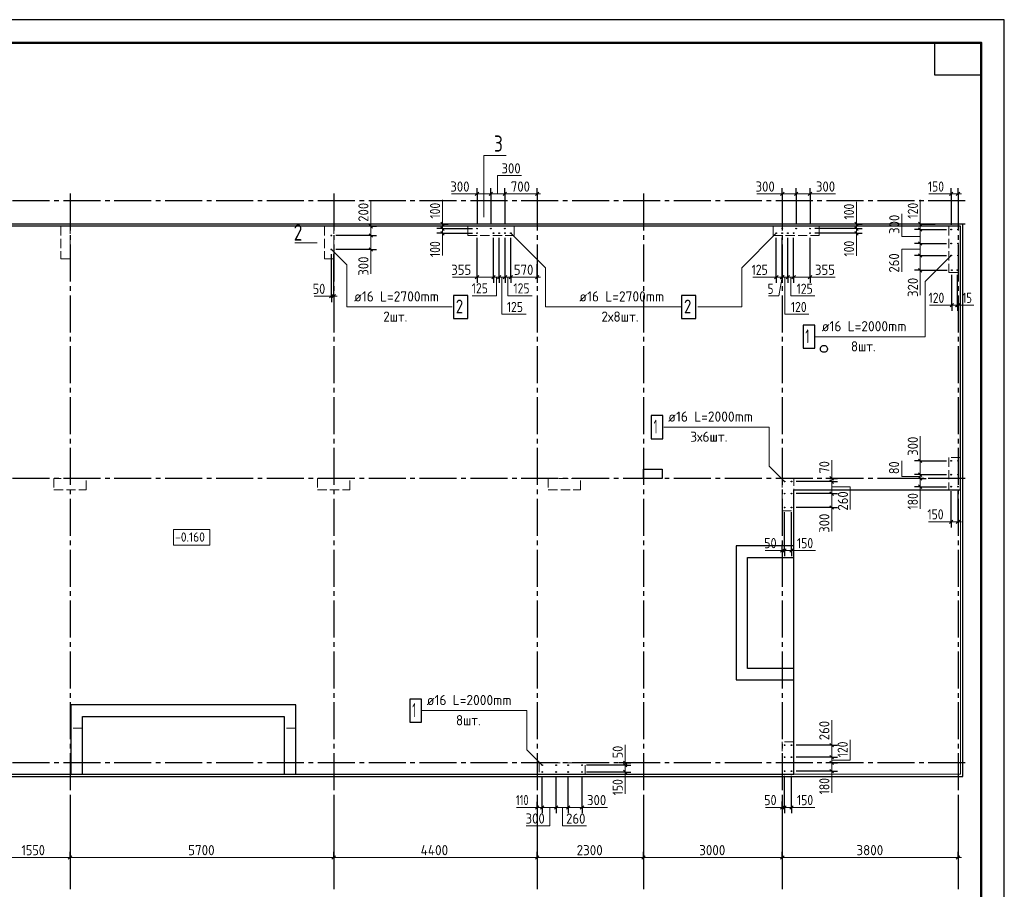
# Model space of a CAD drawing. Header units: millimetres. Extents: x 0 to 42000, y 0 to 29700.
# Tile 4 of 4: x 20711 to 42000, y 10896 to 29700. Entities that reach past the tile are written whole.
import ezdxf

# ---------------------------------------------------------------- set-up
doc = ezdxf.new("R2010")
doc.units = ezdxf.units.MM
doc.linetypes.add('______2', pattern=[270, 200, -70])
doc.linetypes.add('______5', pattern=[1100, 800, -100, 100, -100])
for name, color, linetype, lineweight in [('Standard', 7, 'Continuous', 25), ('Выпуски арматуры Г-обр.', 52, 'Continuous', 25), ('Выпуски ДОП Г-обр.', 52, 'Continuous', 25), ('ЖБ Перекрытие верхний уровень', 7, '______2', 25), ('ЖБ Перекрытие нижний уровень с отделкой', 7, '______2', 25), ('ЖБ Пилон', 7, 'Continuous', 35), ('Общий01', 7, 'Continuous', 13), ('Позиционная метка номер позиции', 7, 'Continuous', 13), ('Размерная линия_ общее', 7, 'Continuous', 13), ('Текст_ общее', 7, 'Continuous', 25)]:
    doc.layers.add(name, color=color, linetype=linetype, lineweight=lineweight)
doc.layers.add('Оси', color=7, linetype='______5', true_color=0x656565)
doc.styles.add('ISOCPEUR', font='txt')

msp = doc.modelspace()

# ---------------------------------------------------------------- linework, layer by layer
at = {"layer": 'Standard', "color": 7, "linetype": 'Continuous', "lineweight": 35, "transparency": 33554687}
for p, q in [((41500, 27600), (41500, 20500)), ((41500, 27200), (41500, 20100))]:
    msp.add_line(p, q, dxfattribs=at)
at = {"layer": 'Standard', "color": 7, "linetype": 'Continuous', "lineweight": 50, "transparency": 33554687}
msp.add_line((41500, 27100), (41500, 23200), dxfattribs=at)
at = {"layer": 'Standard', "color": 7, "linetype": 'Continuous', "lineweight": 13, "transparency": 33554687}
for p, q in [((30747, 25430), (30747, 26763)), ((31230, 26763), (30747, 26763)), ((28303, 25232), (28303, 25772)), ((29852, 25282), (29852, 25802)), ((30050, 25932), (30600, 25932)), ((36650, 25932), (37200, 25932)), ((37800, 25932), (38350, 25932)), ((38803, 25282), (38803, 25762)), ((40182, 25282), (40182, 25802)), ((40850, 25932), (40370, 25932)), ((29852, 25082), (29852, 24602)), ((38803, 25082), (38803, 24592)), ((27146, 24874), (26663, 24874)), ((28303, 24732), (28303, 24202)), ((40182, 24282), (40182, 23742)), ((30600, 24132), (30070, 24132)), ((37070, 24132), (36560, 24132)), ((37800, 24132), (38340, 24132)), ((27450, 23720), (27080, 23720)), ((40865, 23526), (40385, 23526)), ((41000, 23526), (41340, 23526)), ((40182, 20162), (40182, 20692)), ((38268, 19782), (38268, 20172)), ((40182, 19602), (40182, 19122)), ((38268, 19152), (38268, 18642)), ((40850, 18844), (40360, 18844)), ((37200, 18221), (36830, 18221)), ((37400, 18221), (37920, 18221)), ((38268, 14012), (38268, 14552)), ((33801, 13632), (33801, 14022)), ((33801, 13432), (33801, 12962)), ((38268, 13452), (38268, 12982)), ((31900, 12665), (31450, 12665)), ((32870, 12665), (33420, 12665)), ((37200, 12665), (36840, 12665)), ((37400, 12665), (37900, 12665))]:
    msp.add_line(p, q, dxfattribs=at)
at = {"layer": 'Standard', "color": 7, "linetype": 'Continuous', "lineweight": 18, "transparency": 33554687}
for p, q in [((4250, 25232), (41050, 25232)), ((4250, 25232), (41050, 25232)), ((41050, 25232), (41050, 19532)), ((41050, 25232), (41050, 19532)), ((38029, 22606), (38025, 22590)), ((38029, 22606), (38025, 22590)), ((38025, 22590), (38025, 22573)), ((38025, 22590), (38025, 22573)), ((38025, 22573), (38029, 22557)), ((38025, 22573), (38029, 22557)), ((38036, 22622), (38029, 22606)), ((38036, 22622), (38029, 22606)), ((38047, 22635), (38036, 22622)), ((38047, 22635), (38036, 22622)), ((38060, 22645), (38047, 22635)), ((38060, 22645), (38047, 22635)), ((38075, 22653), (38060, 22645)), ((38075, 22653), (38060, 22645)), ((38091, 22656), (38075, 22653)), ((38091, 22656), (38075, 22653)), ((38108, 22656), (38091, 22656)), ((38108, 22656), (38091, 22656)), ((38125, 22653), (38108, 22656)), ((38125, 22653), (38108, 22656)), ((38140, 22645), (38125, 22653)), ((38140, 22645), (38125, 22653)), ((38153, 22635), (38140, 22645)), ((38153, 22635), (38140, 22645)), ((38164, 22622), (38153, 22635)), ((38164, 22622), (38153, 22635)), ((38171, 22606), (38164, 22622)), ((38171, 22606), (38164, 22622)), ((38175, 22590), (38171, 22606)), ((38175, 22590), (38171, 22606)), ((38171, 22557), (38175, 22573)), ((38171, 22557), (38175, 22573)), ((38175, 22573), (38175, 22590)), ((38175, 22573), (38175, 22590)), ((38029, 22557), (38036, 22542)), ((38029, 22557), (38036, 22542)), ((38036, 22542), (38047, 22528)), ((38036, 22542), (38047, 22528)), ((38047, 22528), (38060, 22518)), ((38047, 22528), (38060, 22518)), ((38060, 22518), (38075, 22511)), ((38060, 22518), (38075, 22511)), ((38075, 22511), (38091, 22507)), ((38075, 22511), (38091, 22507)), ((38091, 22507), (38108, 22507)), ((38091, 22507), (38108, 22507)), ((38108, 22507), (38125, 22511)), ((38108, 22507), (38125, 22511)), ((38125, 22511), (38140, 22518)), ((38125, 22511), (38140, 22518)), ((38140, 22518), (38153, 22528)), ((38140, 22518), (38153, 22528)), ((38153, 22528), (38164, 22542)), ((38153, 22528), (38164, 22542)), ((38164, 22542), (38171, 22557)), ((38164, 22542), (38171, 22557)), ((34200, 19982), (34200, 19782)), ((34600, 19982), (34200, 19982)), ((34200, 19982), (34200, 19782)), ((34600, 19982), (34200, 19982)), ((34600, 19782), (34600, 19982)), ((34600, 19782), (34600, 19982)), ((34200, 19782), (34600, 19782)), ((34200, 19782), (34600, 19782)), ((37450, 19532), (37450, 18072)), ((41050, 19532), (37450, 19532)), ((37450, 19532), (37450, 18072)), ((41050, 19532), (37450, 19532)), ((36450, 18072), (36450, 15672)), ((37450, 18072), (36450, 18072)), ((36450, 18072), (36450, 15672)), ((37450, 18072), (36450, 18072)), ((36450, 15672), (37450, 15672)), ((36450, 15672), (37450, 15672)), ((37450, 15672), (37450, 13382)), ((37450, 15672), (37450, 13382)), ((22070, 14632), (22070, 13382)), ((26430, 14632), (22070, 14632)), ((22070, 14632), (22070, 13382)), ((26430, 14632), (22070, 14632)), ((26430, 13382), (26430, 14632)), ((26430, 13382), (26430, 14632)), ((22070, 13382), (12350, 13382)), ((22070, 13382), (12350, 13382)), ((37450, 13382), (26430, 13382)), ((37450, 13382), (26430, 13382))]:
    msp.add_line(p, q, dxfattribs=at)
at = {"layer": 'Standard', "color": 7, "linetype": 'Continuous', "lineweight": 25, "transparency": 33554687}
for points in [[(0, 0), (42000, 0), (42000, 29700), (0, 29700), (0, 0)], [(41500, 29200), (41500, 28500), (40500, 28500), (40500, 29200), (41500, 29200)]]:
    msp.add_lwpolyline(points, close=True, dxfattribs=at)
at = {"layer": 'Standard', "color": 7, "linetype": 'Continuous', "lineweight": 50, "transparency": 33554687}
msp.add_lwpolyline([(2000, 29200), (41500, 29200), (41500, 500), (2000, 500), (2000, 29200)], close=True, dxfattribs=at)
at = {"layer": 'Standard', "color": 251, "linetype": 'Continuous', "lineweight": 18, "true_color": 0x656565, "transparency": 33554687}
msp.add_lwpolyline([(41500, 29200), (2000, 29200), (2000, 6000), (41500, 6000), (41500, 29200)], dxfattribs=at)
at = {"layer": 'Standard', "color": 7, "linetype": 'Continuous', "lineweight": 13, "transparency": 33554687}
for points in [[(31044, 25932), (31044, 26332), (31564, 26332)], [(40182, 25010), (39782, 25010), (39782, 25500)], [(40182, 24738), (39782, 24738), (39782, 24248)], [(31017, 24132), (31017, 23732), (30497, 23732)], [(31139, 24132), (31139, 23332), (31659, 23332)], [(31269, 24132), (31269, 23732), (31789, 23732)], [(37197, 24132), (37124, 23732), (36904, 23732)], [(37255, 24132), (37255, 23332), (37775, 23332)], [(37385, 24132), (37385, 23732), (37905, 23732)], [(40182, 19823), (39782, 19823), (39782, 20163)], [(38268, 19599), (38668, 19599), (38668, 19109)], [(38268, 13689), (38668, 13689), (38668, 14129)], [(32174, 12665), (32174, 12265), (31664, 12265)], [(32445, 12665), (32445, 12265), (32965, 12265)]]:
    msp.add_lwpolyline(points, dxfattribs=at)
at = {"layer": 'Standard', "color": 254, "linetype": 'Continuous', "lineweight": 25, "true_color": 0xc4c4ff, "transparency": 33554687}
msp.add_lwpolyline([(4220, 13332), (41100, 13332), (41100, 25282), (4220, 25282), (4220, 13332)], dxfattribs=at)
at = {"layer": 'Standard', "color": 251, "linetype": 'Continuous', "lineweight": 13, "true_color": 0x656565, "transparency": 33554687}
msp.add_lwpolyline([(4250, 13382), (41050, 13382), (41050, 25232), (4250, 25232), (4250, 13382)], dxfattribs=at)
msp.add_lwpolyline([(4250, 13382), (41050, 13382), (41050, 25232), (4250, 25232), (4250, 13382)], dxfattribs=at)
at = {"layer": 'Выпуски арматуры Г-обр.', "color": 7, "linetype": 'Continuous', "lineweight": 25, "transparency": 33554687}
for points in [[(37650, 22595), (37900, 22595), (37900, 23095), (37650, 23095), (37650, 22595)], [(34367, 20640), (34617, 20640), (34617, 21140), (34367, 21140), (34367, 20640)], [(29148, 14510), (29398, 14510), (29398, 15010), (29148, 15010), (29148, 14510)]]:
    msp.add_lwpolyline(points, dxfattribs=at)
for centre in [(40850, 25162), (41000, 25162), (40850, 24862), (41000, 24862), (40850, 24602), (41000, 24602), (40865, 24282), (40985, 24282), (40850, 20162), (41000, 20162), (40850, 19862), (41000, 19862), (37250, 19712), (37400, 19712), (40850, 19602), (41000, 19602), (37250, 19452), (37400, 19452), (37250, 19152), (37400, 19152), (37250, 14012), (37400, 14012), (37250, 13752), (37400, 13752), (32010, 13582), (32010, 13432), (32310, 13582), (32310, 13432), (32570, 13582), (32570, 13432), (32870, 13582), (32870, 13432), (37250, 13452), (37400, 13452)]:
    msp.add_circle(centre, 8, dxfattribs=at)
at = {"layer": 'Выпуски ДОП Г-обр.', "color": 7, "linetype": 'Continuous', "lineweight": 25, "transparency": 33554687}
for points in [[(30090, 23238), (30400, 23238), (30400, 23738), (30090, 23738), (30090, 23238)], [(35024, 23238), (35334, 23238), (35334, 23738), (35024, 23738), (35024, 23238)]]:
    msp.add_lwpolyline(points, dxfattribs=at)
for centre in [(30600, 25182), (30900, 25182), (31200, 25182), (37200, 25182), (37500, 25182), (37800, 25182), (27450, 25032), (30600, 25082), (30955, 25082), (31080, 25082), (31205, 25082), (31330, 25082), (37070, 25082), (37195, 25082), (37320, 25082), (37445, 25082), (37800, 25082), (27450, 24732)]:
    msp.add_circle(centre, 8, dxfattribs=at)
at = {"layer": 'ЖБ Перекрытие верхний уровень', "color": 7, "linetype": 'Continuous', "lineweight": 25, "transparency": 33554687}
for p, q in [((41050, 25232), (4250, 25232)), ((41050, 19532), (41050, 25232)), ((38025, 22590), (38029, 22606)), ((38025, 22573), (38025, 22590)), ((38029, 22557), (38025, 22573)), ((38029, 22606), (38036, 22622)), ((38036, 22622), (38047, 22635)), ((38047, 22635), (38060, 22645)), ((38060, 22645), (38075, 22653)), ((38075, 22653), (38091, 22656)), ((38091, 22656), (38108, 22656)), ((38108, 22656), (38125, 22653)), ((38125, 22653), (38140, 22645)), ((38140, 22645), (38153, 22635)), ((38153, 22635), (38164, 22622)), ((38164, 22622), (38171, 22606)), ((38171, 22606), (38175, 22590)), ((38175, 22573), (38171, 22557)), ((38175, 22590), (38175, 22573)), ((38036, 22542), (38029, 22557)), ((38047, 22528), (38036, 22542)), ((38060, 22518), (38047, 22528)), ((38075, 22511), (38060, 22518)), ((38091, 22507), (38075, 22511)), ((38108, 22507), (38091, 22507)), ((38125, 22511), (38108, 22507)), ((38140, 22518), (38125, 22511)), ((38153, 22528), (38140, 22518)), ((38164, 22542), (38153, 22528)), ((38171, 22557), (38164, 22542)), ((34200, 19782), (34200, 19982)), ((34200, 19982), (34600, 19982)), ((34600, 19982), (34600, 19782)), ((34600, 19782), (34200, 19782)), ((37450, 18072), (37450, 19532)), ((37450, 19532), (41050, 19532)), ((36450, 15672), (36450, 18072)), ((36450, 18072), (37450, 18072)), ((37450, 15672), (36450, 15672)), ((37450, 13382), (37450, 15672)), ((22070, 13382), (22070, 14632)), ((22070, 14632), (26430, 14632)), ((26430, 14632), (26430, 13382)), ((12350, 13382), (22070, 13382)), ((26430, 13382), (37450, 13382))]:
    msp.add_line(p, q, dxfattribs=at)
at = {"layer": 'ЖБ Перекрытие нижний уровень с отделкой', "color": 7, "linetype": 'Continuous', "lineweight": 25, "transparency": 33554687}
for p, q in [((37450, 18322), (36200, 18322)), ((36200, 18322), (36200, 15422)), ((37450, 15422), (37450, 18322)), ((36200, 15422), (37450, 15422)), ((26680, 14882), (21820, 14882)), ((21820, 14882), (21820, 13382)), ((26680, 13382), (26680, 14882)), ((21820, 13382), (26680, 13382))]:
    msp.add_line(p, q, dxfattribs=at)
at = {"layer": 'ЖБ Пилон', "color": 250, "linetype": '______2', "lineweight": 13, "true_color": 0x3b3b3b, "transparency": 33554687}
for p, q in [((21800, 25232), (21600, 25232)), ((21600, 25232), (21600, 24532)), ((21800, 24532), (21800, 25232)), ((27500, 25232), (27300, 25232)), ((27300, 25232), (27300, 24532)), ((27500, 24532), (27500, 25232)), ((30400, 25232), (30400, 25032)), ((31400, 25232), (30400, 25232)), ((31400, 25032), (31400, 25232)), ((37000, 25232), (37000, 25032)), ((38000, 25232), (37000, 25232)), ((38000, 25032), (38000, 25232)), ((41050, 25232), (40800, 25232)), ((40800, 25232), (40800, 24232)), ((41050, 24232), (41050, 25232)), ((30400, 25032), (31400, 25032)), ((37000, 25032), (38000, 25032)), ((21600, 24532), (21800, 24532)), ((27300, 24532), (27500, 24532)), ((40800, 24232), (41050, 24232)), ((41050, 20232), (40800, 20232)), ((40800, 20232), (40800, 19532)), ((41050, 19532), (41050, 20232)), ((21450, 19782), (21450, 19532)), ((22150, 19782), (21450, 19782)), ((22150, 19532), (22150, 19782)), ((27150, 19782), (27150, 19532)), ((27850, 19782), (27150, 19782)), ((27850, 19532), (27850, 19782)), ((32140, 19782), (32140, 19532)), ((32840, 19782), (32140, 19782)), ((32840, 19532), (32840, 19782)), ((37450, 19782), (37200, 19782)), ((37200, 19782), (37200, 19082)), ((37450, 19082), (37450, 19782)), ((21450, 19532), (22150, 19532)), ((27150, 19532), (27850, 19532)), ((32140, 19532), (32840, 19532)), ((40800, 19532), (41050, 19532)), ((37200, 19082), (37450, 19082)), ((22070, 14382), (21820, 14382)), ((21820, 14382), (21820, 13382)), ((22070, 13382), (22070, 14382)), ((26680, 14382), (26430, 14382)), ((26430, 14382), (26430, 13382)), ((26680, 13382), (26680, 14382)), ((37450, 14082), (37200, 14082)), ((37200, 14082), (37200, 13382)), ((37450, 13382), (37450, 14082)), ((31940, 13632), (31940, 13382)), ((32940, 13632), (31940, 13632)), ((32940, 13382), (32940, 13632)), ((21820, 13382), (22070, 13382)), ((26430, 13382), (26680, 13382)), ((31940, 13382), (32940, 13382)), ((37200, 13382), (37450, 13382))]:
    msp.add_line(p, q, dxfattribs=at)
at = {"layer": 'Общий01', "color": 7, "linetype": 'Continuous', "lineweight": 18, "transparency": 33554687}
msp.add_lwpolyline([(24039, 18340), (24826, 18340), (24826, 18673), (24039, 18673), (24039, 18340)], dxfattribs=at)
at = {"layer": 'Оси', "color": 8, "linetype": '______5', "lineweight": -3, "transparency": 33554687}
for p, q in [((41157, 25782), (3764, 25782)), ((21800, 25939), (21800, 12896)), ((27500, 25939), (27500, 12896)), ((31900, 25939), (31900, 12896)), ((34200, 25939), (34200, 12896)), ((37200, 25939), (37200, 12896)), ((41000, 25939), (41000, 12896)), ((41157, 25282), (3764, 25282)), ((41157, 19782), (3764, 19782)), ((41157, 13632), (3764, 13632))]:
    msp.add_line(p, q, dxfattribs=at)
at = {"layer": 'Оси', "color": 7, "linetype": 'Continuous', "lineweight": 25, "transparency": 33554687}
for p, q in [((21800, 12896), (21800, 10896)), ((27500, 12896), (27500, 10896)), ((31900, 12896), (31900, 10896)), ((34200, 12896), (34200, 10896)), ((37200, 12896), (37200, 10896)), ((41000, 12896), (41000, 10896))]:
    msp.add_line(p, q, dxfattribs=at)
at = {"layer": 'Позиционная метка номер позиции', "color": 7, "linetype": 'Continuous', "lineweight": 13, "transparency": 33554687}
for points in [[(31330, 25082), (32078, 24334), (32078, 23488), (35007, 23488)], [(37070, 25082), (36322, 24334), (36322, 23488), (35373, 23488)], [(27450, 24732), (27783, 24398), (27783, 23488), (30062, 23488)], [(40850, 24602), (40288, 24040), (40288, 22845), (37919, 22845)], [(37250, 19712), (36917, 20045), (36917, 20890), (34638, 20890)], [(32010, 13582), (31677, 13915), (31677, 14760), (29398, 14760)]]:
    msp.add_lwpolyline(points, dxfattribs=at)
at = {"layer": 'Размерная линия_ общее', "color": 253, "linetype": 'Continuous', "lineweight": -3, "true_color": 0xa0a0a0, "transparency": 33554687}
for p, q in [((30600, 25932), (30600, 26057)), ((30900, 25932), (30900, 26057)), ((31200, 25932), (31200, 26057)), ((31900, 25932), (31900, 26057)), ((37200, 25932), (37200, 26057)), ((37500, 25932), (37500, 26057)), ((37800, 25932), (37800, 26057)), ((40850, 25932), (40850, 26057)), ((41000, 25932), (41000, 26057)), ((30600, 25932), (30600, 25807)), ((30600, 25932), (30600, 25282)), ((30900, 25932), (30900, 25807)), ((30900, 25932), (30900, 25282)), ((31200, 25932), (31200, 25807)), ((31200, 25932), (31200, 25282)), ((31900, 25932), (31900, 25807)), ((31900, 25932), (31900, 25932)), ((37200, 25932), (37200, 25807)), ((37200, 25932), (37200, 25282)), ((37500, 25932), (37500, 25807)), ((37500, 25932), (37500, 25282)), ((37800, 25932), (37800, 25807)), ((37800, 25932), (37800, 25282)), ((40850, 25932), (40850, 25807)), ((40850, 25932), (40850, 25262)), ((41000, 25932), (41000, 25807)), ((41000, 25932), (41000, 25262)), ((28303, 25232), (28178, 25232)), ((28303, 25232), (28428, 25232)), ((28303, 25232), (28303, 25232)), ((29852, 25282), (29727, 25282)), ((29852, 25182), (29727, 25182)), ((29852, 25282), (29977, 25282)), ((29852, 25282), (29875, 25282)), ((29852, 25182), (29977, 25182)), ((29852, 25182), (30500, 25182)), ((38803, 25282), (38678, 25282)), ((38803, 25182), (38678, 25182)), ((38803, 25282), (38928, 25282)), ((38803, 25282), (38803, 25282)), ((38803, 25182), (38928, 25182)), ((40182, 25282), (40057, 25282)), ((40182, 25162), (40057, 25162)), ((40182, 25282), (40307, 25282)), ((40182, 25282), (40503, 25282)), ((40182, 25162), (40307, 25162)), ((40182, 25162), (40750, 25162)), ((28303, 25032), (28178, 25032)), ((28303, 25032), (28428, 25032)), ((29852, 25082), (29727, 25082)), ((29852, 25082), (29977, 25082)), ((29852, 25082), (30500, 25082)), ((38803, 25082), (38678, 25082)), ((38803, 25082), (38928, 25082)), ((28303, 24732), (28178, 24732)), ((28303, 24732), (28428, 24732)), ((40182, 24862), (40057, 24862)), ((40182, 24862), (40307, 24862)), ((40182, 24862), (40750, 24862)), ((40182, 24602), (40057, 24602)), ((40182, 24602), (40307, 24602)), ((40182, 24602), (40750, 24602)), ((31900, 24132), (31900, 24410)), ((40182, 24282), (40057, 24282)), ((40182, 24282), (40307, 24282)), ((40182, 24282), (40765, 24282)), ((30600, 24132), (30600, 24257)), ((30600, 24132), (30600, 24007)), ((30955, 24132), (30955, 24257)), ((30955, 24132), (30955, 24007)), ((31080, 24132), (31080, 24257)), ((31080, 24132), (31080, 24007)), ((31205, 24132), (31205, 24257)), ((31205, 24132), (31205, 24007)), ((31330, 24132), (31330, 24257)), ((31330, 24132), (31330, 24007)), ((31900, 24132), (31900, 24257)), ((31900, 24132), (31900, 24007)), ((37070, 24132), (37070, 24257)), ((37070, 24132), (37070, 24007)), ((37195, 24132), (37195, 24257)), ((37195, 24132), (37195, 24007)), ((37200, 24132), (37200, 24257)), ((37200, 24132), (37200, 24007)), ((37200, 24132), (37200, 24132)), ((37320, 24132), (37320, 24257)), ((37320, 24132), (37320, 24007)), ((37445, 24132), (37445, 24257)), ((37445, 24132), (37445, 24007)), ((37800, 24132), (37800, 24257)), ((37800, 24132), (37800, 24007)), ((27450, 23720), (27450, 23845)), ((27500, 23720), (27500, 23845)), ((27450, 23720), (27450, 23595)), ((27500, 23720), (27500, 23595)), ((40865, 23526), (40865, 23651)), ((40985, 23526), (40985, 23651)), ((41000, 23526), (41000, 23651)), ((40865, 23526), (40865, 23401)), ((40985, 23526), (40985, 23401)), ((41000, 23526), (41000, 23401)), ((41000, 23526), (41000, 23526)), ((40182, 20162), (40057, 20162)), ((40182, 20162), (40307, 20162)), ((40182, 20162), (40750, 20162)), ((40182, 19862), (40057, 19862)), ((40182, 19862), (40307, 19862)), ((40182, 19862), (40750, 19862)), ((38268, 19782), (38143, 19782)), ((38268, 19712), (38143, 19712)), ((38268, 19782), (38393, 19782)), ((38268, 19712), (38393, 19712)), ((40182, 19782), (40057, 19782)), ((40182, 19602), (40057, 19602)), ((40182, 19782), (40307, 19782)), ((40182, 19782), (40182, 19782)), ((40182, 19602), (40307, 19602)), ((40182, 19602), (40750, 19602)), ((38268, 19452), (38143, 19452)), ((38268, 19452), (38393, 19452)), ((40850, 18844), (40850, 19502)), ((41000, 18844), (41000, 19502)), ((38268, 19152), (38143, 19152)), ((38268, 19152), (38393, 19152)), ((40850, 18844), (40850, 18969)), ((41000, 18844), (41000, 18969)), ((40850, 18844), (40850, 18719)), ((41000, 18844), (41000, 18719)), ((37200, 18221), (37200, 18346)), ((37250, 18221), (37250, 18346)), ((37400, 18221), (37400, 18346)), ((37200, 18221), (37200, 18096)), ((37200, 18221), (37200, 18221)), ((37250, 18221), (37250, 18096)), ((37400, 18221), (37400, 18096)), ((38268, 14012), (38143, 14012)), ((38268, 14012), (38393, 14012)), ((33801, 13632), (33676, 13632)), ((33801, 13632), (33926, 13632)), ((33801, 13632), (33821, 13632)), ((38268, 13752), (38143, 13752)), ((38268, 13632), (38143, 13632)), ((38268, 13752), (38393, 13752)), ((38268, 13632), (38393, 13632)), ((38268, 13632), (38268, 13632)), ((33801, 13582), (33676, 13582)), ((33801, 13432), (33676, 13432)), ((33801, 13582), (33926, 13582)), ((33801, 13432), (33926, 13432)), ((38268, 13452), (38143, 13452)), ((38268, 13452), (38393, 13452)), ((31900, 12665), (31900, 12790)), ((32010, 12665), (32010, 12790)), ((32310, 12665), (32310, 12790)), ((32570, 12665), (32570, 12790)), ((32870, 12665), (32870, 12790)), ((37200, 12665), (37200, 12790)), ((37250, 12665), (37250, 12790)), ((37400, 12665), (37400, 12790)), ((31900, 12665), (31900, 12540)), ((31900, 12665), (31900, 12665)), ((32010, 12665), (32010, 12540)), ((32310, 12665), (32310, 12540)), ((32570, 12665), (32570, 12540)), ((32870, 12665), (32870, 12540)), ((37200, 12665), (37200, 12540)), ((37250, 12665), (37250, 12540)), ((37400, 12665), (37400, 12540)), ((21800, 11582), (21800, 11707)), ((21800, 11582), (21800, 11457)), ((21800, 11582), (21800, 11096)), ((27500, 11582), (27500, 11707)), ((27500, 11582), (27500, 11457)), ((27500, 11582), (27500, 11096)), ((31900, 11582), (31900, 11707)), ((31900, 11582), (31900, 11457)), ((31900, 11582), (31900, 11096)), ((34200, 11582), (34200, 11707)), ((34200, 11582), (34200, 11457)), ((34200, 11582), (34200, 11096)), ((37200, 11582), (37200, 11707)), ((37200, 11582), (37200, 11457)), ((37200, 11582), (37200, 11096)), ((41000, 11582), (41000, 11707)), ((41000, 11582), (41000, 11457)), ((41000, 11582), (41000, 11096))]:
    msp.add_line(p, q, dxfattribs=at)
at = {"layer": 'Размерная линия_ общее', "color": 7, "linetype": 'Continuous', "lineweight": 13, "transparency": 33554687}
for p, q in [((30600, 25932), (30525, 25932)), ((30600, 25932), (30900, 25932)), ((30900, 25932), (31200, 25932)), ((31200, 25932), (31900, 25932)), ((31900, 25932), (31975, 25932)), ((37200, 25932), (37125, 25932)), ((37200, 25932), (37500, 25932)), ((37500, 25932), (37800, 25932)), ((37800, 25932), (37875, 25932)), ((40850, 25932), (40775, 25932)), ((40850, 25932), (41000, 25932)), ((41000, 25932), (41075, 25932)), ((29852, 25282), (29852, 25357)), ((38803, 25282), (38803, 25357)), ((40182, 25282), (40182, 25357)), ((28303, 25232), (28303, 25307)), ((29852, 25182), (29852, 25282)), ((29852, 25082), (29852, 25182)), ((38803, 25182), (38803, 25282)), ((38803, 25082), (38803, 25182)), ((40182, 25282), (40182, 25162)), ((40182, 25162), (40182, 24862)), ((28303, 25032), (28303, 24732)), ((29852, 25082), (29852, 25007)), ((38803, 25082), (38803, 25007)), ((28303, 24732), (28303, 24657)), ((40182, 24862), (40182, 24602)), ((40182, 24602), (40182, 24282)), ((40182, 24282), (40182, 24207)), ((30600, 24132), (30525, 24132)), ((30600, 24132), (30955, 24132)), ((30955, 24132), (31080, 24132)), ((31080, 24132), (31205, 24132)), ((31205, 24132), (31330, 24132)), ((31330, 24132), (31900, 24132)), ((31900, 24132), (31975, 24132)), ((37070, 24132), (36995, 24132)), ((37195, 24132), (37070, 24132)), ((37200, 24132), (37195, 24132)), ((37320, 24132), (37200, 24132)), ((37445, 24132), (37320, 24132)), ((37800, 24132), (37875, 24132)), ((27450, 23720), (27375, 23720)), ((27450, 23720), (27500, 23720)), ((27500, 23720), (27575, 23720)), ((40865, 23526), (40790, 23526)), ((40985, 23526), (40865, 23526)), ((41000, 23526), (40985, 23526)), ((41000, 23526), (41075, 23526)), ((40182, 20162), (40182, 20237)), ((40182, 20162), (40182, 19862)), ((38268, 19782), (38268, 19857)), ((40182, 19862), (40182, 19782)), ((38268, 19782), (38268, 19712)), ((40182, 19782), (40182, 19602)), ((40182, 19602), (40182, 19527)), ((38268, 19452), (38268, 19152)), ((38268, 19152), (38268, 19077)), ((40850, 18844), (40775, 18844)), ((40850, 18844), (41000, 18844)), ((41000, 18844), (41075, 18844)), ((37200, 18221), (37125, 18221)), ((37200, 18221), (37250, 18221)), ((37250, 18221), (37400, 18221)), ((37400, 18221), (37475, 18221)), ((38268, 14012), (38268, 14087)), ((33801, 13632), (33801, 13707)), ((33801, 13582), (33801, 13632)), ((38268, 13752), (38268, 13632)), ((38268, 13632), (38268, 13452)), ((33801, 13432), (33801, 13582)), ((33801, 13432), (33801, 13357)), ((38268, 13452), (38268, 13377)), ((31900, 12665), (31825, 12665)), ((31900, 12665), (32010, 12665)), ((32010, 12665), (32310, 12665)), ((32310, 12665), (32570, 12665)), ((32570, 12665), (32870, 12665)), ((32870, 12665), (32945, 12665)), ((37200, 12665), (37125, 12665)), ((37200, 12665), (37250, 12665)), ((37250, 12665), (37400, 12665)), ((37400, 12665), (37475, 12665)), ((20250, 11582), (21800, 11582)), ((21800, 11582), (27500, 11582)), ((27500, 11582), (31900, 11582)), ((31900, 11582), (34200, 11582)), ((34200, 11582), (37200, 11582)), ((37200, 11582), (41000, 11582)), ((41000, 11582), (41075, 11582))]:
    msp.add_line(p, q, dxfattribs=at)
at = {"layer": 'Размерная линия_ общее', "color": 7, "linetype": 'Continuous', "lineweight": 25, "transparency": 33554687}
for p, q in [((30562, 25895), (30637, 25970)), ((30862, 25895), (30937, 25970)), ((31162, 25895), (31237, 25970)), ((31862, 25895), (31937, 25970)), ((37162, 25895), (37237, 25970)), ((37462, 25895), (37537, 25970)), ((37762, 25895), (37837, 25970)), ((40812, 25895), (40887, 25970)), ((40962, 25895), (41037, 25970)), ((28265, 25269), (28340, 25194)), ((29889, 25244), (29814, 25319)), ((29889, 25144), (29814, 25219)), ((38840, 25244), (38765, 25319)), ((38840, 25144), (38765, 25219)), ((40144, 25319), (40219, 25244)), ((40144, 25199), (40219, 25124)), ((28265, 25069), (28340, 24994)), ((29889, 25044), (29814, 25119)), ((38840, 25044), (38765, 25119)), ((28265, 24769), (28340, 24694)), ((40144, 24899), (40219, 24824)), ((40144, 24639), (40219, 24564)), ((40144, 24319), (40219, 24244)), ((30562, 24094), (30637, 24169)), ((30917, 24094), (30992, 24169)), ((31042, 24094), (31117, 24169)), ((31167, 24094), (31242, 24169)), ((31292, 24094), (31367, 24169)), ((31862, 24094), (31937, 24169)), ((37107, 24169), (37032, 24094)), ((37232, 24169), (37157, 24094)), ((37237, 24169), (37162, 24094)), ((37357, 24169), (37282, 24094)), ((37482, 24169), (37407, 24094)), ((37837, 24169), (37762, 24094)), ((27412, 23682), (27487, 23757)), ((27462, 23682), (27537, 23757)), ((40902, 23563), (40827, 23488)), ((41022, 23563), (40947, 23488)), ((41037, 23563), (40962, 23488)), ((40144, 20199), (40219, 20124)), ((38230, 19819), (38305, 19744)), ((40144, 19899), (40219, 19824)), ((40144, 19819), (40219, 19744)), ((38230, 19749), (38305, 19674)), ((40144, 19639), (40219, 19564)), ((38230, 19489), (38305, 19414)), ((38230, 19189), (38305, 19114)), ((40812, 18806), (40887, 18881)), ((40962, 18806), (41037, 18881)), ((37162, 18184), (37237, 18259)), ((37212, 18184), (37287, 18259)), ((37362, 18184), (37437, 18259)), ((38230, 14049), (38305, 13974)), ((33839, 13594), (33764, 13669)), ((38230, 13789), (38305, 13714)), ((38230, 13669), (38305, 13594)), ((33839, 13544), (33764, 13619)), ((33839, 13394), (33764, 13469)), ((38230, 13489), (38305, 13414)), ((31862, 12628), (31937, 12703)), ((31972, 12628), (32047, 12703)), ((32272, 12628), (32347, 12703)), ((32532, 12628), (32607, 12703)), ((32832, 12628), (32907, 12703)), ((37162, 12628), (37237, 12703)), ((37212, 12628), (37287, 12703)), ((37362, 12628), (37437, 12703)), ((21762, 11544), (21837, 11619)), ((27462, 11544), (27537, 11619)), ((31862, 11544), (31937, 11619)), ((34162, 11544), (34237, 11619)), ((37162, 11544), (37237, 11619)), ((40962, 11544), (41037, 11619))]:
    msp.add_line(p, q, dxfattribs=at)
at = {"layer": 'Размерная линия_ общее', "color": 7, "linetype": 'Continuous', "lineweight": 13, "transparency": 33554687}
for points in [[(28303, 25232), (28303, 25231), (28303, 25231), (28303, 25032)], [(37800, 24132), (37772, 24132), (37772, 24132), (37760, 24132), (37760, 24132), (37700, 24132), (37700, 24132), (37445, 24132)], [(38268, 19712), (38268, 19701), (38268, 19701), (38268, 19452)], [(38268, 14012), (38268, 13973), (38268, 13973), (38268, 13752)]]:
    msp.add_lwpolyline(points, dxfattribs=at)
at = {"layer": 'Размерная линия_ общее', "color": 253, "linetype": 'Continuous', "lineweight": -3, "true_color": 0xa0a0a0, "transparency": 33554687}
for points in [[(38803, 25182), (38786, 25182), (38786, 25182), (37900, 25182)], [(28303, 25032), (28286, 25032), (28286, 25032), (27550, 25032)], [(30600, 24132), (30600, 24149), (30600, 24149), (30600, 24408), (30600, 24408), (30600, 24982)], [(30955, 24132), (30955, 24149), (30955, 24149), (30955, 24564), (30955, 24564), (30955, 24982)], [(31080, 24132), (31080, 24149), (31080, 24149), (31080, 24619), (31080, 24619), (31080, 24982)], [(31205, 24132), (31205, 24149), (31205, 24149), (31205, 24674), (31205, 24674), (31205, 24982)], [(31330, 24132), (31330, 24149), (31330, 24149), (31330, 24729), (31330, 24729), (31330, 24982)], [(37070, 24132), (37070, 24149), (37070, 24149), (37070, 24982)], [(37195, 24132), (37195, 24149), (37195, 24149), (37195, 24982)], [(37320, 24132), (37320, 24149), (37320, 24149), (37320, 24982)], [(37445, 24132), (37445, 24149), (37445, 24149), (37445, 24982)], [(37800, 24132), (37800, 24149), (37800, 24149), (37800, 24982)], [(38803, 25082), (38786, 25082), (38786, 25082), (37900, 25082)], [(28303, 24732), (28286, 24732), (28286, 24732), (27550, 24732)], [(27450, 23720), (27450, 23901), (27450, 23901), (27450, 24632)], [(27500, 23720), (27500, 23920), (27500, 23920), (27500, 24632)], [(40865, 23526), (40865, 23543), (40865, 23543), (40865, 24182)], [(40985, 23526), (40985, 23543), (40985, 23543), (40985, 24182)], [(38268, 19712), (38251, 19712), (38251, 19712), (37500, 19712)], [(38268, 19782), (38288, 19782), (38288, 19782), (38354, 19782)], [(38268, 19452), (38251, 19452), (38251, 19452), (37500, 19452)], [(37250, 18221), (37250, 18238), (37250, 18238), (37250, 19052)], [(37400, 18221), (37400, 18238), (37400, 18238), (37400, 19052)], [(38268, 19152), (38251, 19152), (38251, 19152), (37500, 19152)], [(38268, 14012), (38251, 14012), (38251, 14012), (37500, 14012)], [(38268, 13752), (38251, 13752), (38251, 13752), (37500, 13752)], [(33801, 13582), (33784, 13582), (33784, 13582), (32970, 13582)], [(33801, 13432), (33784, 13432), (33784, 13432), (32970, 13432)], [(38268, 13452), (38251, 13452), (38251, 13452), (37500, 13452)], [(32010, 12665), (32010, 12682), (32010, 12682), (32010, 13332)], [(32310, 12665), (32310, 12682), (32310, 12682), (32310, 13332)], [(32570, 12665), (32570, 12682), (32570, 12682), (32570, 13332)], [(32870, 12665), (32870, 12682), (32870, 12682), (32870, 13332)], [(37250, 12665), (37250, 12682), (37250, 12682), (37250, 13352)], [(37400, 12665), (37400, 12682), (37400, 12682), (37400, 13352)], [(37200, 12665), (37200, 12682), (37200, 12682), (37200, 12796)]]:
    msp.add_lwpolyline(points, dxfattribs=at)

# ---------------------------------------------------------------- texts
at = {"layer": 'Выпуски арматуры Г-обр.', "color": 7, "linetype": 'Continuous', "lineweight": 13, "transparency": 33554687, "attachment_point": 7, "style": 'ISOCPEUR'}
for s, insert, char_height, width in [('\\W0.56;1', (37700, 22705), 300, 233.32), ('\\W0.96;ø16 L=2000mm ', (38051, 22962), 220, 2150.52), ('\\W0.96;ø16 L=2000mm ', (34733, 21008), 220, 2150.52), ('\\W0.56;1', (34417, 20750), 300, 233.32), ('\\W0.56;1', (29198, 14620), 300, 233.32), ('\\W0.96;ø16 L=2000mm ', (29512, 14878), 220, 2150.52)]:
    msp.add_mtext(s, dxfattribs=dict(at, insert=insert, char_height=char_height, width=width))
at = {"layer": 'Выпуски ДОП Г-обр.', "color": 7, "linetype": 'Continuous', "lineweight": 13, "transparency": 33554687, "attachment_point": 7, "style": 'ISOCPEUR'}
for s, insert, char_height, width in [('\\W0.96;ø16 L=2700mm ', (27940, 23606), 220, 2150.52), ('\\W0.78;2', (30140, 23348), 300, 326.41), ('\\W0.96;ø16 L=2700mm ', (32810, 23606), 220, 2150.52), ('\\W0.78;2', (35074, 23348), 300, 326.41)]:
    msp.add_mtext(s, dxfattribs=dict(at, insert=insert, char_height=char_height, width=width))
at = {"layer": 'Общий01', "color": 7, "linetype": 'Continuous', "lineweight": 35, "transparency": 33554687, "char_height": 350, "attachment_point": 7, "style": 'ISOCPEUR'}
for s, insert, width in [('\\W0.78;3', (30965, 26846), 380.81), ('\\W0.78;2', (26637, 24922), 380.8)]:
    msp.add_mtext(s, dxfattribs=dict(at, insert=insert, width=width))
at = {"layer": 'Общий01', "color": 7, "linetype": 'Continuous', "lineweight": 18, "transparency": 33554687, "insert": (24073, 18413), "char_height": 200, "width": 809.42, "attachment_point": 7, "style": 'ISOCPEUR'}
msp.add_mtext('\\W0.90;-0.160', dxfattribs=at)
at = {"layer": 'Размерная линия_ общее', "color": 7, "linetype": 'Continuous', "lineweight": 25, "transparency": 33554687, "char_height": 220, "attachment_point": 7, "style": 'ISOCPEUR'}
for s, insert, width in [('\\W0.91;300', (31128, 26376), 561.98), ('\\W0.91;300', (30022, 25982), 561.98), ('\\W0.91;700', (31330, 25982), 561.99), ('\\W0.91;300', (36622, 25982), 562), ('\\W0.91;300', (37927, 25982), 562), ('\\W0.83;150', (40347, 25982), 508.57), ('\\W0.91;355', (30042, 24182), 562), ('\\W0.91;570', (31395, 24182), 561.99), ('\\W0.83;125', (36536, 24182), 508.57), ('\\W0.91;355', (37907, 24182), 561.99), ('\\W0.87;50', (27047, 23770), 403.92), ('\\W0.83;125', (30485, 23781), 508.57), ('\\W0.83;125', (31386, 23780), 508.57), ('\\W0.78;5', (36884, 23771), 239.37), ('\\W0.83;125', (37509, 23772), 508.57), ('\\W0.83;120', (40361, 23576), 508.57), ('\\W0.75;15', (41097, 23576), 346.33), ('\\W0.83;125', (31244, 23378), 508.57), ('\\W0.83;120', (37385, 23378), 508.57), ('\\W0.83;150', (40337, 18894), 508.57), ('\\W0.87;50', (36806, 18271), 403.92), ('\\W0.83;150', (37517, 18271), 508.59), ('\\W0.74;110', (31440, 12715), 455.15), ('\\W0.91;300', (32977, 12715), 561.99), ('\\W0.87;50', (36806, 12715), 403.92), ('\\W0.83;150', (37517, 12715), 508.59), ('\\W0.91;300', (31649, 12316), 561.98), ('\\W0.91;260', (32525, 12314), 561.99), ('\\W0.87;1550', (20750, 11632), 666.9), ('\\W0.93;5700', (24353, 11632), 718.09), ('\\W0.94;4400', (29381, 11632), 762.65), ('\\W0.93;2300', (32753, 11632), 718.1), ('\\W0.93;3000', (35403, 11632), 718.09), ('\\W0.93;3800', (38803, 11632), 718.09)]:
    msp.add_mtext(s, dxfattribs=dict(at, insert=insert, width=width))
at = {"layer": 'Размерная линия_ общее', "color": 7, "linetype": 'Continuous', "lineweight": 25, "transparency": 33554687, "char_height": 220, "attachment_point": 7, "rotation": 90, "style": 'ISOCPEUR'}
for s, insert, width in [('\\W0.91;200', (28253, 25329), 561.99), ('\\W0.83;100', (29802, 25399), 508.57), ('\\W0.83;100', (38753, 25379), 508.57), ('\\W0.83;120', (40132, 25399), 508.57), ('\\W0.91;300', (39731, 25067), 561.98), ('\\W0.83;100', (29802, 24568), 508.57), ('\\W0.83;100', (38753, 24578), 508.57), ('\\W0.91;300', (28253, 24164), 562), ('\\W0.91;260', (39727, 24230), 562), ('\\W0.91;320', (40132, 23704), 561.99), ('\\W0.91;300', (40132, 20269), 562), ('\\W0.87;70', (38218, 19889), 403.93), ('\\W0.87;80', (39727, 19873), 403.93), ('\\W0.91;260', (38620, 19084), 562), ('\\W0.83;180', (40132, 19108), 508.57), ('\\W0.91;300', (38218, 18604), 561.99), ('\\W0.91;260', (38218, 14119), 561.98), ('\\W0.83;120', (38615, 13750), 508.57), ('\\W0.87;50', (33751, 13729), 403.93), ('\\W0.83;150', (33751, 12928), 508.57), ('\\W0.83;180', (38218, 12948), 508.57)]:
    msp.add_mtext(s, dxfattribs=dict(at, insert=insert, width=width))
at = {"layer": 'Текст_ общее', "color": 7, "linetype": 'Continuous', "lineweight": 25, "transparency": 33554687, "char_height": 220, "attachment_point": 7, "style": 'ISOCPEUR'}
for s, insert, width in [('\\W0.93;2шт.', (28573, 23170), 718.34), ('\\W0.95;2х8шт.', (33289, 23170), 1028.41), ('\\W0.93;8шт.', (38684, 22526), 718.33), ('\\W0.95;3х6шт.', (35211, 20572), 1028.41), ('\\W0.93;8шт.', (30144, 14442), 718.34)]:
    msp.add_mtext(s, dxfattribs=dict(at, insert=insert, width=width))

doc.saveas('drawing.dxf')
